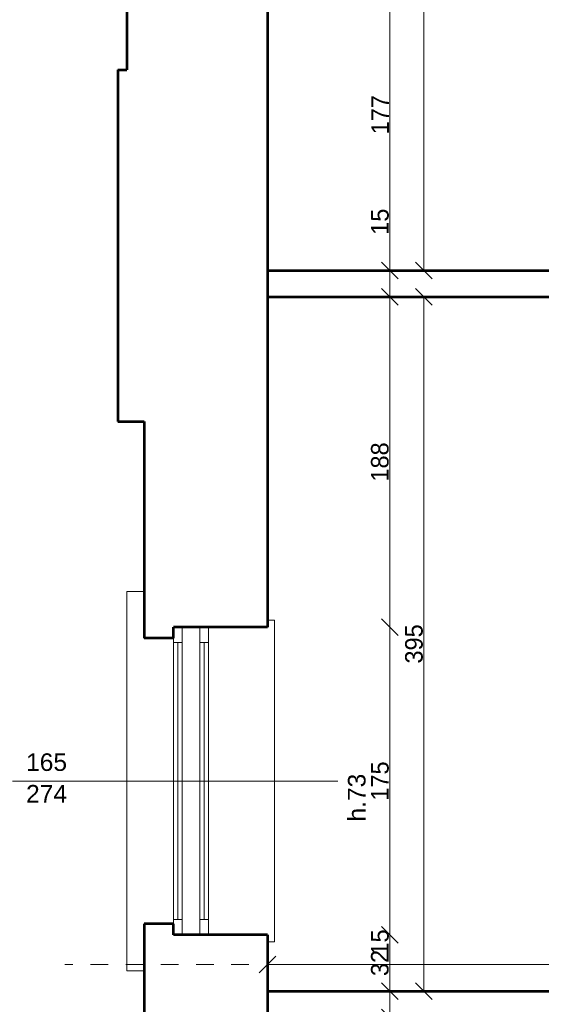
# Model space of a CAD drawing. Header units: inches. Extents: x -21887 to 84279, y -131485 to 67836.
# Tile 14 of 256: x -17648 to -14682, y -24384 to -18783. Entities that reach past the tile are written whole.
import ezdxf

# ---------------------------------------------------------------- set-up
doc = ezdxf.new("R2010")
doc.units = ezdxf.units.IN
doc.header["$MEASUREMENT"] = 0
doc.linetypes.add('Dashed copy', pattern=[200, 100, -100])
doc.layers.get('0').update_dxf_attribs({"lineweight": 13})
doc.layers.get('Defpoints').update_dxf_attribs({"lineweight": 13})
for name, color, linetype, lineweight in [('AI_MURY', 7, 'Continuous', 53), ('Dimensioning', 7, 'Continuous', 13), ('DRZWI', 7, 'Continuous', 13), ('dzialowki', 7, 'Continuous', 53), ('PODCIAGI', 7, 'Continuous', 13)]:
    doc.layers.add(name, color=color, linetype=linetype, lineweight=lineweight)
doc.styles.add('GENERATED_STYLE_7', font='txt')
doc.styles.add('Style-Courier New', font='txt')
doc.dimstyles.new('Dimstyle_4', dxfattribs={"dimtxt": 100, "dimasz": 95, "dimexe": 0, "dimexo": 0, "dimgap": 0.09, "dimtad": 1, "dimdec": 0, "dimlfac": 0.1, "dimzin": 0, "dimdsep": 46, "dimlunit": 5, "dimtxsty": 'GENERATED_STYLE_7', "dimblk": 'ARROWHEAD_6', "dimcen": 0.09, "dimclrd": 161, "dimclre": 161, "dimclrt": 7, "dimadec": 0, "dimazin": 0, "dimtfac": 1, "dimtdec": 0, "dimtmove": 0, "dimatfit": 3, "dimfxl": 0, "dimtolj": 1, "dimtzin": 0, "dimarcsym": 0})
doc.dimstyles.new('Dimstyle_5', dxfattribs={"dimtxt": 100, "dimasz": 95, "dimexe": 0.18, "dimexo": 0, "dimgap": 0.09, "dimtad": 1, "dimtih": 1, "dimtoh": 1, "dimdec": 0, "dimlfac": 0.1, "dimzin": 0, "dimdsep": 46, "dimlunit": 5, "dimtxsty": 'GENERATED_STYLE_7', "dimblk": 'ARROWHEAD_6', "dimcen": 0.09, "dimclrd": 161, "dimclre": 161, "dimclrt": 7, "dimadec": 0, "dimazin": 0, "dimtfac": 1, "dimtdec": 0, "dimtmove": 0, "dimatfit": 3, "dimfxl": 0, "dimtolj": 1, "dimtzin": 0, "dimarcsym": 0})

# ---------------------------------------------------------------- blocks, each defined once
blk = doc.blocks.new('ARROWHEAD_6')
at = {"color": 0, "linetype": 'Continuous'}
for p, q in [((0, 0), (-1, 0)), ((-0.5, -0.5), (0.5, 0.5))]:
    blk.add_line(p, q, dxfattribs=at)
blk = doc.blocks.new('*U225')
at = {"layer": 'Defpoints', "color": 0, "linetype": 'Continuous'}
for p in [(-15543.6, -24309.3), (-15543.6, -24309.3), (-15543.6, -24459.3)]:
    blk.add_point(p, dxfattribs=at)
at = {"layer": 'Dimensioning', "color": 161, "linetype": 'Continuous', "lineweight": -2}
for p, q in [((-15543.6, -24214.3), (-15543.6, -23945.9)), ((-15543.6, -24459.3), (-15543.6, -24309.3)), ((-15543.6, -24554.3), (-15543.6, -24649.3))]:
    blk.add_line(p, q, dxfattribs=at)
at = {"layer": 'Dimensioning', "color": 161, "linetype": 'Continuous', "lineweight": -2, "xscale": 95, "yscale": 95, "zscale": 95}
for p, rotation in [((-15543.6, -24309.3), 270), ((-15543.6, -24459.3), 90)]:
    blk.add_blockref('ARROWHEAD_6', p, dxfattribs=dict(at, rotation=rotation))
at = {"layer": 'Dimensioning', "color": 7, "linetype": 'Continuous', "insert": (-15599.3, -24032.6), "char_height": 100, "attachment_point": 5, "rotation": 90, "style": 'GENERATED_STYLE_7'}
blk.add_mtext('15', dxfattribs=at)
blk = doc.blocks.new('*D1966')
at = {"layer": 'Defpoints'}
for p in [(-15543.6, -24032.6), (-15543.6, -24309.3), (-15543.6, -24309.3), (-15543.6, -24459.3)]:
    blk.add_point(p, dxfattribs=at)
at = {"layer": 'Dimensioning', "color": 161, "linetype": 'Continuous'}
blk.add_blockref('*U225', (0, 0), dxfattribs=at)
blk = doc.blocks.new('*U226')
at = {"layer": 'Defpoints', "color": 0, "linetype": 'Continuous'}
for p in [(-16373.1, -23989.3), (-15543.6, -23989.3), (-15543.6, -24309.3)]:
    blk.add_point(p, dxfattribs=at)
at = {"layer": 'Dimensioning', "color": 161, "linetype": 'Continuous', "lineweight": -2}
for p, q in [((-15543.8, -23989.3), (-15543.6, -23989.3)), ((-15543.6, -24214.3), (-15543.6, -24084.3))]:
    blk.add_line(p, q, dxfattribs=at)
at = {"layer": 'Dimensioning', "color": 161, "linetype": 'Continuous', "lineweight": -2, "xscale": 95, "yscale": 95, "zscale": 95}
for p, rotation in [((-15543.6, -23989.3), 90), ((-15543.6, -24309.3), 270)]:
    blk.add_blockref('ARROWHEAD_6', p, dxfattribs=dict(at, rotation=rotation))
at = {"layer": 'Dimensioning', "color": 7, "linetype": 'Continuous', "insert": (-15599.9, -24149.3), "char_height": 100, "attachment_point": 5, "rotation": 90, "style": 'GENERATED_STYLE_7'}
blk.add_mtext('32', dxfattribs=at)
blk = doc.blocks.new('*D1967')
at = {"layer": 'Defpoints'}
for p in [(-16373.1, -23989.3), (-15543.6, -23989.3), (-15543.6, -24149.3), (-15543.6, -24309.3)]:
    blk.add_point(p, dxfattribs=at)
at = {"layer": 'Dimensioning', "color": 161, "linetype": 'Continuous'}
blk.add_blockref('*U226', (0, 0), dxfattribs=at)
blk = doc.blocks.new('*U227')
at = {"layer": 'Defpoints', "color": 0, "linetype": 'Continuous'}
for p in [(-16392.8, -22239.3), (-15543.6, -22239.3), (-16373.1, -23989.3)]:
    blk.add_point(p, dxfattribs=at)
at = {"layer": 'Dimensioning', "color": 161, "linetype": 'Continuous', "lineweight": -2}
for p, q in [((-15543.8, -22239.3), (-15543.6, -22239.3)), ((-15543.6, -23894.3), (-15543.6, -22334.3)), ((-15543.8, -23989.3), (-15543.6, -23989.3))]:
    blk.add_line(p, q, dxfattribs=at)
at = {"layer": 'Dimensioning', "color": 161, "linetype": 'Continuous', "lineweight": -2, "xscale": 95, "yscale": 95, "zscale": 95}
for p, rotation in [((-15543.6, -22239.3), 90), ((-15543.6, -23989.3), 270)]:
    blk.add_blockref('ARROWHEAD_6', p, dxfattribs=dict(at, rotation=rotation))
at = {"layer": 'Dimensioning', "color": 7, "linetype": 'Continuous', "insert": (-15599.3, -23114.3), "char_height": 100, "attachment_point": 5, "rotation": 90, "style": 'GENERATED_STYLE_7'}
blk.add_mtext('175', dxfattribs=at)
blk = doc.blocks.new('*D1968')
at = {"layer": 'Defpoints'}
for p in [(-16392.8, -22239.3), (-15543.6, -22239.3), (-15543.6, -23114.3), (-16373.1, -23989.3)]:
    blk.add_point(p, dxfattribs=at)
at = {"layer": 'Dimensioning', "color": 161, "linetype": 'Continuous'}
blk.add_blockref('*U227', (0, 0), dxfattribs=at)
blk = doc.blocks.new('*U228')
at = {"layer": 'Defpoints', "color": 0, "linetype": 'Continuous'}
for p in [(-15966.9, -20359.3), (-15543.6, -20359.3), (-16392.8, -22239.3)]:
    blk.add_point(p, dxfattribs=at)
at = {"layer": 'Dimensioning', "color": 161, "linetype": 'Continuous', "lineweight": -2}
for p, q in [((-15543.8, -20359.3), (-15543.6, -20359.3)), ((-15543.6, -22144.3), (-15543.6, -20454.3)), ((-15543.8, -22239.3), (-15543.6, -22239.3))]:
    blk.add_line(p, q, dxfattribs=at)
at = {"layer": 'Dimensioning', "color": 161, "linetype": 'Continuous', "lineweight": -2, "xscale": 95, "yscale": 95, "zscale": 95}
for p, rotation in [((-15543.6, -20359.3), 90), ((-15543.6, -22239.3), 270)]:
    blk.add_blockref('ARROWHEAD_6', p, dxfattribs=dict(at, rotation=rotation))
at = {"layer": 'Dimensioning', "color": 7, "linetype": 'Continuous', "insert": (-15599.9, -21299.3), "char_height": 100, "attachment_point": 5, "rotation": 90, "style": 'GENERATED_STYLE_7'}
blk.add_mtext('188', dxfattribs=at)
blk = doc.blocks.new('*D1969')
at = {"layer": 'Defpoints'}
for p in [(-15966.9, -20359.3), (-15543.6, -20359.3), (-15543.6, -21299.3), (-16392.8, -22239.3)]:
    blk.add_point(p, dxfattribs=at)
at = {"layer": 'Dimensioning', "color": 161, "linetype": 'Continuous'}
blk.add_blockref('*U228', (0, 0), dxfattribs=at)
blk = doc.blocks.new('*U229')
at = {"layer": 'Defpoints', "color": 0, "linetype": 'Continuous'}
for p in [(-15955.6, -20209.3), (-15543.6, -20209.3), (-15966.9, -20359.3)]:
    blk.add_point(p, dxfattribs=at)
at = {"layer": 'Dimensioning', "color": 161, "linetype": 'Continuous', "lineweight": -2}
for p, q in [((-15543.6, -20114.3), (-15543.6, -19845.9)), ((-15543.8, -20209.3), (-15543.6, -20209.3)), ((-15543.6, -20359.3), (-15543.6, -20209.3)), ((-15543.8, -20359.3), (-15543.6, -20359.3)), ((-15543.6, -20454.3), (-15543.6, -20549.3))]:
    blk.add_line(p, q, dxfattribs=at)
at = {"layer": 'Dimensioning', "color": 161, "linetype": 'Continuous', "lineweight": -2, "xscale": 95, "yscale": 95, "zscale": 95}
for p, rotation in [((-15543.6, -20209.3), 270), ((-15543.6, -20359.3), 90)]:
    blk.add_blockref('ARROWHEAD_6', p, dxfattribs=dict(at, rotation=rotation))
at = {"layer": 'Dimensioning', "color": 7, "linetype": 'Continuous', "insert": (-15599.3, -19932.6), "char_height": 100, "attachment_point": 5, "rotation": 90, "style": 'GENERATED_STYLE_7'}
blk.add_mtext('15', dxfattribs=at)
blk = doc.blocks.new('*D1970')
at = {"layer": 'Defpoints'}
for p in [(-15543.6, -19932.6), (-15955.6, -20209.3), (-15543.6, -20209.3), (-15966.9, -20359.3)]:
    blk.add_point(p, dxfattribs=at)
at = {"layer": 'Dimensioning', "color": 161, "linetype": 'Continuous'}
blk.add_blockref('*U229', (0, 0), dxfattribs=at)
blk = doc.blocks.new('*U230')
at = {"layer": 'Defpoints', "color": 0, "linetype": 'Continuous'}
for p in [(-16331, -18439.3), (-15543.6, -18439.3), (-15955.6, -20209.3)]:
    blk.add_point(p, dxfattribs=at)
at = {"layer": 'Dimensioning', "color": 161, "linetype": 'Continuous', "lineweight": -2}
for p, q in [((-15543.8, -18439.3), (-15543.6, -18439.3)), ((-15543.6, -20114.3), (-15543.6, -18534.3)), ((-15543.8, -20209.3), (-15543.6, -20209.3))]:
    blk.add_line(p, q, dxfattribs=at)
at = {"layer": 'Dimensioning', "color": 161, "linetype": 'Continuous', "lineweight": -2, "xscale": 95, "yscale": 95, "zscale": 95}
for p, rotation in [((-15543.6, -18439.3), 90), ((-15543.6, -20209.3), 270)]:
    blk.add_blockref('ARROWHEAD_6', p, dxfattribs=dict(at, rotation=rotation))
at = {"layer": 'Dimensioning', "color": 7, "linetype": 'Continuous', "insert": (-15598.1, -19324.3), "char_height": 100, "attachment_point": 5, "rotation": 90, "style": 'GENERATED_STYLE_7'}
blk.add_mtext('177', dxfattribs=at)
blk = doc.blocks.new('*D1971')
at = {"layer": 'Defpoints'}
for p in [(-16331, -18439.3), (-15543.6, -18439.3), (-15543.6, -19324.3), (-15955.6, -20209.3)]:
    blk.add_point(p, dxfattribs=at)
at = {"layer": 'Dimensioning', "color": 161, "linetype": 'Continuous'}
blk.add_blockref('*U230', (0, 0), dxfattribs=at)
blk = doc.blocks.new('*U234')
at = {"layer": 'Defpoints', "color": 0, "linetype": 'Continuous'}
for p in [(-15349.5, -20359.3), (-15349.5, -20359.3), (-15349.5, -24309.3)]:
    blk.add_point(p, dxfattribs=at)
at = {"layer": 'Dimensioning', "color": 161, "linetype": 'Continuous', "lineweight": -2}
blk.add_line((-15349.5, -24214.3), (-15349.5, -20454.3), dxfattribs=at)
at = {"layer": 'Dimensioning', "color": 161, "linetype": 'Continuous', "lineweight": -2, "xscale": 95, "yscale": 95, "zscale": 95}
for p, rotation in [((-15349.5, -20359.3), 90), ((-15349.5, -24309.3), 270)]:
    blk.add_blockref('ARROWHEAD_6', p, dxfattribs=dict(at, rotation=rotation))
at = {"layer": 'Dimensioning', "color": 7, "linetype": 'Continuous', "insert": (-15405.8, -22334.3), "char_height": 100, "attachment_point": 5, "rotation": 90, "style": 'GENERATED_STYLE_7'}
blk.add_mtext('395', dxfattribs=at)
blk = doc.blocks.new('*D1975')
at = {"layer": 'Defpoints'}
for p in [(-15349.5, -20359.3), (-15349.5, -20359.3), (-15349.5, -22334.3), (-15349.5, -24309.3)]:
    blk.add_point(p, dxfattribs=at)
at = {"layer": 'Dimensioning', "color": 161, "linetype": 'Continuous'}
blk.add_blockref('*U234', (0, 0), dxfattribs=at)
blk = doc.blocks.new('*U270')
at = {"layer": 'Defpoints', "color": 0, "linetype": 'Continuous'}
for p in [(-15349.5, -14909.3), (-15349.5, -14909.3), (-15349.5, -20209.3)]:
    blk.add_point(p, dxfattribs=at)
at = {"layer": 'Dimensioning', "color": 161, "linetype": 'Continuous', "lineweight": -2}
blk.add_line((-15349.5, -20114.3), (-15349.5, -15004.3), dxfattribs=at)
at = {"layer": 'Dimensioning', "color": 161, "linetype": 'Continuous', "lineweight": -2, "xscale": 95, "yscale": 95, "zscale": 95}
for p, rotation in [((-15349.5, -14909.3), 90), ((-15349.5, -20209.3), 270)]:
    blk.add_blockref('ARROWHEAD_6', p, dxfattribs=dict(at, rotation=rotation))
at = {"layer": 'Dimensioning', "color": 7, "linetype": 'Continuous', "insert": (-15405.8, -17559.3), "char_height": 100, "attachment_point": 5, "rotation": 90, "style": 'GENERATED_STYLE_7'}
blk.add_mtext('530', dxfattribs=at)
blk = doc.blocks.new('*D2122')
at = {"layer": 'Defpoints'}
for p in [(-15349.5, -14909.3), (-15349.5, -14909.3), (-15349.5, -17559.3), (-15349.5, -20209.3)]:
    blk.add_point(p, dxfattribs=at)
at = {"layer": 'Dimensioning', "color": 161, "linetype": 'Continuous'}
blk.add_blockref('*U270', (0, 0), dxfattribs=at)
blk = doc.blocks.new('*U1459')
at = {"layer": 'Defpoints', "color": 0, "linetype": 'Continuous'}
for p in [(-12399.5, -24158.6), (-12399.5, -24269.3), (-16239.5, -24309.3)]:
    blk.add_point(p, dxfattribs=at)
at = {"layer": 'Dimensioning', "color": 161, "linetype": 'Continuous', "lineweight": -2}
for p, q in [((-16239.5, -24158.8), (-16239.5, -24158.4)), ((-16144.5, -24158.6), (-12494.5, -24158.6)), ((-12399.5, -24158.8), (-12399.5, -24158.4))]:
    blk.add_line(p, q, dxfattribs=at)
at = {"layer": 'Dimensioning', "color": 161, "linetype": 'Continuous', "lineweight": -2, "xscale": 95, "yscale": 95, "zscale": 95, "rotation": 180}
blk.add_blockref('ARROWHEAD_6', (-16239.5, -24158.6), dxfattribs=at)
at = {"layer": 'Dimensioning', "color": 161, "linetype": 'Continuous', "lineweight": -2, "xscale": 95, "yscale": 95, "zscale": 95}
blk.add_blockref('ARROWHEAD_6', (-12399.5, -24158.6), dxfattribs=at)
at = {"layer": 'Dimensioning', "color": 7, "linetype": 'Continuous', "insert": (-14319.5, -24102.3), "char_height": 100, "attachment_point": 5, "style": 'GENERATED_STYLE_7'}
blk.add_mtext('384', dxfattribs=at)
blk = doc.blocks.new('*D3081')
at = {"layer": 'Defpoints'}
for p in [(-14319.5, -24158.6), (-12399.5, -24158.6), (-12399.5, -24269.3), (-16239.5, -24309.3)]:
    blk.add_point(p, dxfattribs=at)
at = {"layer": 'Dimensioning', "color": 161, "linetype": 'Continuous'}
blk.add_blockref('*U1459', (0, 0), dxfattribs=at)

msp = doc.modelspace()

# ---------------------------------------------------------------- linework, layer by layer
at = {"layer": 'AI_MURY', "color": 7, "linetype": 'Continuous'}
for p, q in [((-17039.5, -18376.8), (-17039.5, -19069.3)), ((-16239.5, -18439.3), (-16239.5, -22239.3)), ((-17089.5, -19069.3), (-17089.5, -21069.3)), ((-17089.5, -19069.3), (-17039.5, -19069.3)), ((-17089.5, -21069.3), (-16939.5, -21069.3)), ((-16939.5, -21069.3), (-16939.5, -22301.8)), ((-16774.5, -22301.8), (-16774.5, -22239.3)), ((-16239.5, -22239.3), (-16774.5, -22239.3)), ((-16774.5, -22301.8), (-16939.5, -22301.8)), ((-16774.5, -23926.8), (-16939.5, -23926.8)), ((-16939.5, -23926.8), (-16939.5, -26181.8)), ((-16774.5, -23989.3), (-16774.5, -23926.8)), ((-16239.5, -23989.3), (-16774.5, -23989.3)), ((-16239.5, -23989.3), (-16239.5, -26119.3))]:
    msp.add_line(p, q, dxfattribs=at)
at = {"layer": 'DRZWI', "color": 251, "linetype": 'Continuous'}
for p, q in [((-17039.5, -24193.2), (-17039.5, -22035.4)), ((-17039.5, -22035.4), (-16939.5, -22035.4)), ((-16239.5, -22199.3), (-16199.5, -22199.3)), ((-16199.5, -24029.3), (-16199.5, -22199.3)), ((-16239.5, -24029.3), (-16199.5, -24029.3)), ((-17039.5, -24193.2), (-16939.5, -24193.2))]:
    msp.add_line(p, q, dxfattribs=at)
at = {"layer": 'DRZWI', "color": 220, "linetype": 'Continuous'}
for p, q in [((-16724.5, -22326.8), (-16724.5, -22239.3)), ((-16624.5, -22326.8), (-16624.5, -22239.3)), ((-16574.5, -22326.8), (-16574.5, -22239.3)), ((-16774.5, -22326.8), (-16774.5, -22301.8)), ((-16724.5, -22326.8), (-16774.5, -22326.8)), ((-16774.5, -23901.8), (-16774.5, -22326.8)), ((-16749.5, -23901.8), (-16749.5, -22326.8)), ((-16724.5, -23901.8), (-16724.5, -22326.8)), ((-16574.5, -22326.8), (-16624.5, -22326.8)), ((-16624.5, -23901.8), (-16624.5, -22326.8)), ((-16599.5, -23901.8), (-16599.5, -22326.8)), ((-16574.5, -23901.8), (-16574.5, -22326.8)), ((-17689.9, -23114.3), (-15839.1, -23114.3)), ((-16724.5, -23901.8), (-16774.5, -23901.8)), ((-16774.5, -23901.8), (-16774.5, -23926.8)), ((-16724.5, -23901.8), (-16724.5, -23989.3)), ((-16624.5, -23901.8), (-16624.5, -23989.3)), ((-16574.5, -23901.8), (-16624.5, -23901.8)), ((-16574.5, -23901.8), (-16574.5, -23989.3))]:
    msp.add_line(p, q, dxfattribs=at)
at = {"layer": 'dzialowki', "color": 12, "linetype": 'Continuous'}
for p, q in [((-16239.5, -20209.3), (-12319.5, -20209.3)), ((-16239.5, -20359.3), (-12319.5, -20359.3)), ((-16239.5, -24309.3), (-12319.5, -24309.3))]:
    msp.add_line(p, q, dxfattribs=at)
at = {"layer": 'PODCIAGI', "color": 9, "linetype": 'Dashed copy'}
msp.add_line((-9145.2, -24158.6), (-17391.7, -24158.6), dxfattribs=at)

# ---------------------------------------------------------------- texts
at = {"layer": 'DRZWI', "color": 220, "insert": (-17612, -22956.7), "char_height": 100, "width": 355.178, "attachment_point": 1, "line_spacing_factor": 1.079079, "style": 'GENERATED_STYLE_7'}
msp.add_mtext('\\fArial|b0|i0|c238|p39;165\\P274', dxfattribs=at)
at = {"layer": 'DRZWI', "color": 220, "insert": (-15781.8, -23344.7), "char_height": 100, "width": 460.863, "attachment_point": 1, "rotation": 90, "style": 'GENERATED_STYLE_7'}
msp.add_mtext('\\fArial|b0|i0|c238|p39;h.73', dxfattribs=at)

# ---------------------------------------------------------------- dimensions: what is measured, and where the dimension line sits
at = {"layer": 'Dimensioning', "color": 161, "linetype": 'Continuous'}
for base, p1, p2, picture, middle in [((-15349.5, -14909.3), (-15349.5, -20209.3), (-15349.5, -14909.3), '*D2122', (-15349.5, -17559.3)), ((-15543.6, -18439.3), (-15955.6, -20209.3), (-16331, -18439.3), '*D1971', (-15543.6, -19324.3)), ((-15543.6, -20209.3), (-15966.9, -20359.3), (-15955.6, -20209.3), '*D1970', (-15543.6, -19932.6)), ((-15543.6, -20359.3), (-16392.8, -22239.3), (-15966.9, -20359.3), '*D1969', (-15543.6, -21299.3)), ((-15349.5, -20359.3), (-15349.5, -24309.3), (-15349.5, -20359.3), '*D1975', (-15349.5, -22334.3)), ((-15543.6, -22239.3), (-16373.1, -23989.3), (-16392.8, -22239.3), '*D1968', (-15543.6, -23114.3)), ((-15543.6, -23989.3), (-15543.6, -24309.3), (-16373.1, -23989.3), '*D1967', (-15543.6, -24149.3)), ((-15543.6, -24309.3), (-15543.6, -24459.3), (-15543.6, -24309.3), '*D1966', (-15543.6, -24032.6))]:
    dim = msp.add_linear_dim(base=base, p1=p1, p2=p2, angle=90, dimstyle='Dimstyle_4', override={"dimtxsty": 'Style-Courier New', "dimclrd": 0, "dimclre": 161, "dimlwe": 0}, dxfattribs=at)
    dim.commit()
    dim.dimension.update_dxf_attribs({"geometry": picture, "text_midpoint": middle, "dimtype": 128})
dim = msp.add_linear_dim(base=(-12399.5, -24158.6), p1=(-16239.5, -24309.3), p2=(-12399.5, -24269.3), dimstyle='Dimstyle_5', override={"dimtxsty": 'Style-Courier New', "dimclrd": 0, "dimclre": 161, "dimlwe": 0}, dxfattribs=at)
dim.commit()
dim.dimension.update_dxf_attribs({"geometry": '*D3081', "text_midpoint": (-14319.5, -24158.6), "dimtype": 128})

doc.saveas('drawing.dxf')
